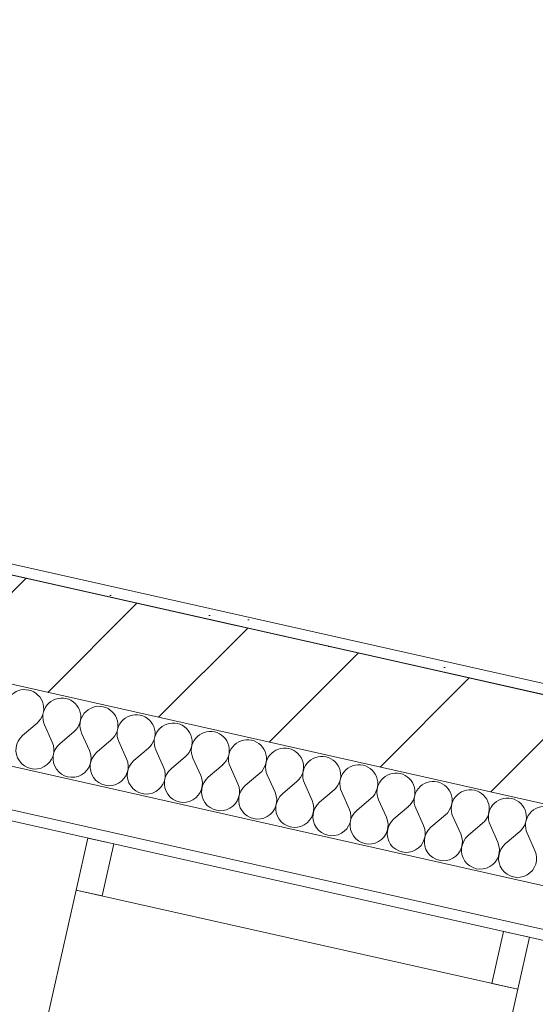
# Model space of a CAD drawing. Header units: millimetres. Extents: x -7218036 to -6881410, y 6117771 to 6219607.
# Tile 12 of 84: x -7173621 to -7172653, y 6133415 to 6135262. Entities that reach past the tile are written whole.
import ezdxf
from ezdxf.enums import TextEntityAlignment as Align

# ---------------------------------------------------------------- set-up
doc = ezdxf.new("R2010")
doc.units = ezdxf.units.MM
doc.header["$MEASUREMENT"] = 0
doc.linetypes.add('Штрихпунктирная', pattern=[670.277762, 352.777767, -176.388884, 0, -141.111112])
for name, color, linetype in [('S - МОП.АР', 7, 'Continuous'), ('АР-Мебель_Оборудование на фасаде.АР', 7, 'Continuous'), ('АР-Стены_внешние_.АР', 7, 'Continuous'), ('АР-Чертеж-Оси_Осевые размеры.АР', 7, 'Continuous')]:
    doc.layers.add(name, color=color, linetype=linetype)
for name, color, linetype, lineweight in [('АР-Мебель_Оборудование на фасаде.АР_Ном._пера__101', 252, 'Continuous', 0), ('АР-Стены_внешние_.АР_Ном._пера__1', 7, 'Continuous', 0), ('АР-Чертеж-Оси_Осевые размеры.АР_Ном._пера__120', 7, 'Continuous', 0)]:
    doc.layers.add(name, color=color, linetype=linetype, lineweight=lineweight)
doc.styles.add('РЎР“Р•РќР•Р\xa0Р\x98Р\xa0_РЎРўР\x98Р›Р¬_3', font='GOTHIC.TTF')

# ---------------------------------------------------------------- blocks, each defined once
blk = doc.blocks.new('Кондиционер Воздуха 23[3]_1', base_point=(-7173589.4, 6133297.7))
at = {"layer": 'АР-Мебель_Оборудование на фасаде.АР_Ном._пера__101', "color": 252, "linetype": 'Continuous', "lineweight": 0}
for p, q in [((-7173514.9, 6133629.4), (-7173589.4, 6133297.7)), ((-7173514.9, 6133629.4), (-7173582, 6133330.9)), ((-7172685.6, 6133443.2), (-7173514.9, 6133629.4)), ((-7172685.6, 6133443.2), (-7173514.9, 6133629.4)), ((-7172760.1, 6133111.4), (-7172685.6, 6133443.2)), ((-7172752.6, 6133144.6), (-7172685.6, 6133443.2)), ((-7173582, 6133330.9), (-7172752.6, 6133144.6)), ((-7173589.4, 6133297.7), (-7172760.1, 6133111.4))]:
    blk.add_line(p, q, dxfattribs=at)
blk = doc.blocks.new('*X17', base_point=(-6566190.3, 6562677.8))
at = {"layer": 'АР-Стены_внешние_.АР_Ном._пера__1', "color": 7, "linetype": 'Continuous', "lineweight": 0}
for p, q in [((-7173615.3, 6133919.3), (-7173588.1, 6133942.5)), ((-7173559.6, 6133906.8), (-7173574.2, 6133939.4)), ((-7173545.6, 6133903.7), (-7173518.5, 6133926.8)), ((-7173489.9, 6133891.1), (-7173504.5, 6133923.7)), ((-7173475.9, 6133888), (-7173448.8, 6133911.2)), ((-7173420.2, 6133875.5), (-7173434.8, 6133908.1)), ((-7173406.2, 6133872.4), (-7173379.1, 6133895.5)), ((-7173350.5, 6133859.8), (-7173365.1, 6133892.4)), ((-7173336.5, 6133856.7), (-7173309.4, 6133879.9)), ((-7173280.8, 6133844.2), (-7173295.4, 6133876.8)), ((-7173266.9, 6133841.1), (-7173239.7, 6133864.2)), ((-7173211.1, 6133828.5), (-7173225.7, 6133861.1)), ((-7173197.2, 6133825.4), (-7173170, 6133848.6)), ((-7173141.4, 6133812.9), (-7173156.1, 6133845.5)), ((-7173127.5, 6133809.7), (-7173100.3, 6133832.9)), ((-7173071.7, 6133797.2), (-7173086.4, 6133829.8)), ((-7173057.8, 6133794.1), (-7173030.6, 6133817.3)), ((-7173002, 6133781.6), (-7173016.7, 6133814.1)), ((-7172988.1, 6133778.4), (-7172960.9, 6133801.6)), ((-7172932.3, 6133765.9), (-7172947, 6133798.5)), ((-7172918.4, 6133762.8), (-7172891.2, 6133786)), ((-7172862.6, 6133750.3), (-7172877.3, 6133782.8)), ((-7172848.7, 6133747.1), (-7172821.5, 6133770.3)), ((-7172792.9, 6133734.6), (-7172807.6, 6133767.2)), ((-7172779, 6133731.5), (-7172751.8, 6133754.7)), ((-7172723.2, 6133719), (-7172737.9, 6133751.5)), ((-7172709.3, 6133715.8), (-7172682.1, 6133739)), ((-7172653.6, 6133703.3), (-7172668.2, 6133735.9))]:
    blk.add_line(p, q, dxfattribs=at)
for centre, start, end in [((-7173611.3, 6133969.7), 77.342, 204.2119), ((-7173611.3, 6133969.7), 310.4721, 77.342), ((-7173541.6, 6133954), 77.342, 204.2119), ((-7173541.6, 6133954), 310.4721, 77.342), ((-7173471.9, 6133938.4), 77.342, 204.2119), ((-7173471.9, 6133938.4), 310.4721, 77.342), ((-7173402.2, 6133922.7), 77.342, 204.2119), ((-7173402.2, 6133922.7), 310.4721, 77.342), ((-7173332.6, 6133907.1), 77.342, 204.2119), ((-7173332.6, 6133907.1), 310.4721, 77.342), ((-7173262.9, 6133891.4), 77.342, 204.2119), ((-7173262.9, 6133891.4), 310.4721, 77.342), ((-7173592.1, 6133892.1), 130.4721, 24.2119), ((-7173193.2, 6133875.7), 77.342, 204.2119), ((-7173193.2, 6133875.7), 310.4721, 77.342), ((-7173522.4, 6133876.5), 130.4721, 24.2119), ((-7173452.7, 6133860.8), 130.4721, 24.2119), ((-7173123.5, 6133860.1), 77.342, 204.2119), ((-7173123.5, 6133860.1), 310.4721, 77.342), ((-7173383.1, 6133845.2), 130.4721, 24.2119), ((-7173053.8, 6133844.4), 77.342, 204.2119), ((-7173053.8, 6133844.4), 310.4721, 77.342), ((-7173313.4, 6133829.5), 130.4721, 24.2119), ((-7172984.1, 6133828.8), 77.342, 204.2119), ((-7172984.1, 6133828.8), 310.4721, 77.342), ((-7173243.7, 6133813.9), 130.4721, 24.2119), ((-7172914.4, 6133813.1), 77.342, 204.2119), ((-7172914.4, 6133813.1), 310.4721, 77.342), ((-7172844.7, 6133797.5), 77.342, 204.2119), ((-7172844.7, 6133797.5), 310.4721, 77.342), ((-7173174, 6133798.2), 130.4721, 24.2119), ((-7172775, 6133781.8), 77.342, 204.2119), ((-7172775, 6133781.8), 310.4721, 77.342), ((-7173104.3, 6133782.6), 130.4721, 24.2119), ((-7172705.3, 6133766.2), 77.342, 204.2119), ((-7172705.3, 6133766.2), 310.4721, 77.342), ((-7173034.6, 6133766.9), 130.4721, 24.2119), ((-7172964.9, 6133751.3), 130.4721, 24.2119), ((-7172635.6, 6133750.5), 77.342, 204.2119), ((-7172895.2, 6133735.6), 130.4721, 24.2119), ((-7172825.5, 6133720), 130.4721, 24.2119), ((-7172755.8, 6133704.3), 130.4721, 24.2119), ((-7172686.1, 6133688.7), 130.4721, 24.2119)]:
    blk.add_arc(centre, 35.7, start, end, dxfattribs=at)
blk = doc.blocks.new('Стена_3_1', base_point=(-7185717.4, 6136933.8))
at = {"layer": 'АР-Стены_внешние_.АР', "linetype": 'Continuous', "lineweight": 0, "true_color": 0x000000}
h = blk.add_hatch(dxfattribs=at)
h.set_pattern_fill('ШТУКАТУРКА__ГИПС_01_0001', color=18, style=0, pattern_type=2)
h.set_pattern_definition([(45, (-6566190.34, 6563027.8), (-111.369318, 111.369318), [0, -105, 0, -157.5]), (110, (-6565840.34, 6563027.8), (148.001588, 53.868173), [0, -77, 0, -133])])
h.paths.add_polyline_path([(-7177955.8, 6135190.6), (-7171730.8, 6133792.6), (-7171726.5, 6133812.1), (-7177951.5, 6135210.2)])
h = blk.add_hatch(dxfattribs=at)
h.set_pattern_fill('БЛОКИ_БЕТОННЫЕ_ЭФФЕКТИВН_70', color=18, style=0, pattern_type=2)
h.set_pattern_definition([(45, (-6566190.34, 6562677.8), (-127.27922, 127.27922), [])])
h.paths.add_polyline_path([(-7177999.7, 6134995.5), (-7171774.7, 6133597.4), (-7171730.8, 6133792.6), (-7177955.8, 6135190.6)])
at = {"layer": 'АР-Стены_внешние_.АР_Ном._пера__1', "color": 7, "linetype": 'Continuous', "lineweight": 0}
for p, q in [((-7185850.1, 6136604.9), (-7171807.5, 6133451.1)), ((-7185900.9, 6136534.3), (-7171825.1, 6133373))]:
    blk.add_line(p, q, dxfattribs=at)
at = {"layer": 'АР-Стены_внешние_.АР_Ном._пера__1', "color": 7, "linetype": 'Continuous', "lineweight": 15}
for p, q in [((-7171730.8, 6133792.6), (-7177955.8, 6135190.6)), ((-7177999.7, 6134995.5), (-7171774.7, 6133597.4))]:
    blk.add_line(p, q, dxfattribs=at)
at = {"layer": 'АР-Стены_внешние_.АР_Ном._пера__1', "color": 7, "linetype": 'Continuous', "lineweight": 0, "flags": 128}
for points in [[(-7185913.6, 6136516.7), (-7171829.4, 6133353.5)], [(-7171726.5, 6133812.1), (-7177951.5, 6135210.2)]]:
    blk.add_lwpolyline(points, dxfattribs=at)
at = {"layer": 'АР-Стены_внешние_.АР', "color": 7, "lineweight": 0}
blk.add_blockref('*X17', (-6566190.3, 6562677.8), dxfattribs=at)
blk = doc.blocks.new('Перекрытие_5_1', base_point=(-7172685.6, 6133443.2))
at = {"layer": 'АР-Мебель_Оборудование на фасаде.АР_Ном._пера__101', "color": 252, "linetype": 'Continuous', "lineweight": 0, "flags": 128}
blk.add_lwpolyline([(-7172685.6, 6133443.2), (-7172663.7, 6133540.7), (-7172712.4, 6133551.7), (-7172734.4, 6133454.1)], close=True, dxfattribs=at)
blk = doc.blocks.new('Перекрытие_6_1', base_point=(-7173466.1, 6133618.5))
at = {"layer": 'АР-Мебель_Оборудование на фасаде.АР_Ном._пера__101', "color": 252, "linetype": 'Continuous', "lineweight": 0, "flags": 128}
blk.add_lwpolyline([(-7173466.1, 6133618.5), (-7173444.2, 6133716), (-7173493, 6133727), (-7173514.9, 6133629.4)], close=True, dxfattribs=at)
blk = doc.blocks.new('Стандартный Маркер Сетки[51]_1', base_point=(-7217047.9, 6143970.3))
at = {"layer": 'АР-Чертеж-Оси_Осевые размеры.АР_Ном._пера__120', "color": 7, "linetype": 'Штрихпунктирная', "lineweight": 0}
blk.add_line((-7216072.2, 6143751.1), (-7137131, 6126021.4), dxfattribs=at)
at = {"layer": 'АР-Чертеж-Оси_Осевые размеры.АР_Ном._пера__120', "color": 7, "lineweight": 0, "style": 'РЎР“Р•РќР•Р\xa0Р\x98Р\xa0_РЎРўР\x98Р›Р¬_3'}
for tag, p in [('AC_MarkerText_1_0', (-7217465.8, 6144260.9)), ('AC_MarkerText_1_1', (-7135597.5, 6125873.7))]:
    blk.add_attdef(tag, text='', height=350, rotation=347.3417, dxfattribs=at).set_placement(p, align=Align.TOP_CENTER)
blk = doc.blocks.new('Стандартный Маркер Сетки[61]_1', base_point=(-7217047.9, 6143970.3))
at = {"layer": 'АР-Чертеж-Оси_Осевые размеры.АР_Ном._пера__120', "color": 7, "linetype": 'Штрихпунктирная', "lineweight": 0}
blk.add_line((-7216072.2, 6143751.1), (-7137131, 6126021.4), dxfattribs=at)
at = {"layer": 'АР-Чертеж-Оси_Осевые размеры.АР_Ном._пера__120', "color": 7, "lineweight": 0, "style": 'РЎР“Р•РќР•Р\xa0Р\x98Р\xa0_РЎРўР\x98Р›Р¬_3'}
for tag, p in [('AC_MarkerText_1_0', (-7217465.8, 6144260.9)), ('AC_MarkerText_1_1', (-7135597.5, 6125873.7))]:
    blk.add_attdef(tag, text='', height=350, rotation=347.3417, dxfattribs=at).set_placement(p, align=Align.TOP_CENTER)
blk = doc.blocks.new('Стандартный Маркер Сетки[64]_1', base_point=(-7217047.9, 6143970.3))
at = {"layer": 'АР-Чертеж-Оси_Осевые размеры.АР_Ном._пера__120', "color": 7, "linetype": 'Штрихпунктирная', "lineweight": 0}
blk.add_line((-7216072.2, 6143751.1), (-7137131, 6126021.4), dxfattribs=at)
at = {"layer": 'АР-Чертеж-Оси_Осевые размеры.АР_Ном._пера__120', "color": 7, "lineweight": 0, "style": 'РЎР“Р•РќР•Р\xa0Р\x98Р\xa0_РЎРўР\x98Р›Р¬_3'}
for tag, p in [('AC_MarkerText_1_0', (-7217465.8, 6144260.9)), ('AC_MarkerText_1_1', (-7135597.5, 6125873.7))]:
    blk.add_attdef(tag, text='', height=350, rotation=347.3417, dxfattribs=at).set_placement(p, align=Align.TOP_CENTER)
blk = doc.blocks.new('Стандартный Маркер Сетки[68]_1', base_point=(-7217047.9, 6143970.3))
at = {"layer": 'АР-Чертеж-Оси_Осевые размеры.АР_Ном._пера__120', "color": 7, "linetype": 'Штрихпунктирная', "lineweight": 0}
blk.add_line((-7216072.2, 6143751.1), (-7137131, 6126021.4), dxfattribs=at)
at = {"layer": 'АР-Чертеж-Оси_Осевые размеры.АР_Ном._пера__120', "color": 7, "lineweight": 0, "style": 'РЎР“Р•РќР•Р\xa0Р\x98Р\xa0_РЎРўР\x98Р›Р¬_3'}
for tag, p in [('AC_MarkerText_1_0', (-7217465.8, 6144260.9)), ('AC_MarkerText_1_1', (-7135597.5, 6125873.7))]:
    blk.add_attdef(tag, text='', height=350, rotation=347.3417, dxfattribs=at).set_placement(p, align=Align.TOP_CENTER)

msp = doc.modelspace()

# ---------------------------------------------------------------- linework, layer by layer
at = {"layer": 'S - МОП.АР', "color": 254, "linetype": 'Continuous', "lineweight": 0, "true_color": 0xd1c7d6, "flags": 128}
msp.add_lwpolyline([(-7169353.6, 6140930.2), (-7170895.5, 6141276.5), (-7171011.7, 6140759.2), (-7175631.9, 6141796.9), (-7175526.8, 6142265.1), (-7183990.6, 6144166), (-7185619.8, 6136911.9), (-7182409.9, 6136191), (-7182058.5, 6137755.4), (-7181765.8, 6137689.7), (-7182117.2, 6136125.2), (-7178365.6, 6135282.6), (-7178113.6, 6136404.7), (-7177703.8, 6136312.7), (-7177955.9, 6135190.5), (-7171730.8, 6133792.5), (-7171478.8, 6134914.6), (-7171088.6, 6134826.9), (-7171340.6, 6133704.9), (-7168018.3, 6132958.7)], dxfattribs=at)

# ---------------------------------------------------------------- block references
at = {"layer": 'АР-Мебель_Оборудование на фасаде.АР', "color": 252, "linetype": 'Continuous', "lineweight": 0}
for name, p in [('Перекрытие_6_1', (-7173466.1, 6133618.5)), ('Перекрытие_5_1', (-7172685.6, 6133443.2))]:
    msp.add_blockref(name, p, dxfattribs=at)
at = {"layer": 'АР-Мебель_Оборудование на фасаде.АР_Ном._пера__101', "color": 252, "linetype": 'Continuous', "lineweight": 0}
msp.add_blockref('Кондиционер Воздуха 23[3]_1', (-7173589.4, 6133297.7), dxfattribs=at)
at = {"layer": 'АР-Стены_внешние_.АР', "color": 7, "lineweight": 0}
msp.add_blockref('Стена_3_1', (-7185717.4, 6136933.8), dxfattribs=at)
at = {"layer": 'АР-Чертеж-Оси_Осевые размеры.АР', "color": 8, "linetype": 'Continuous', "lineweight": 15}
for name in ['Стандартный Маркер Сетки[51]_1', 'Стандартный Маркер Сетки[61]_1', 'Стандартный Маркер Сетки[64]_1', 'Стандартный Маркер Сетки[68]_1']:
    msp.add_blockref(name, (-7217047.9, 6143970.3), dxfattribs=at)

doc.saveas('drawing.dxf')
